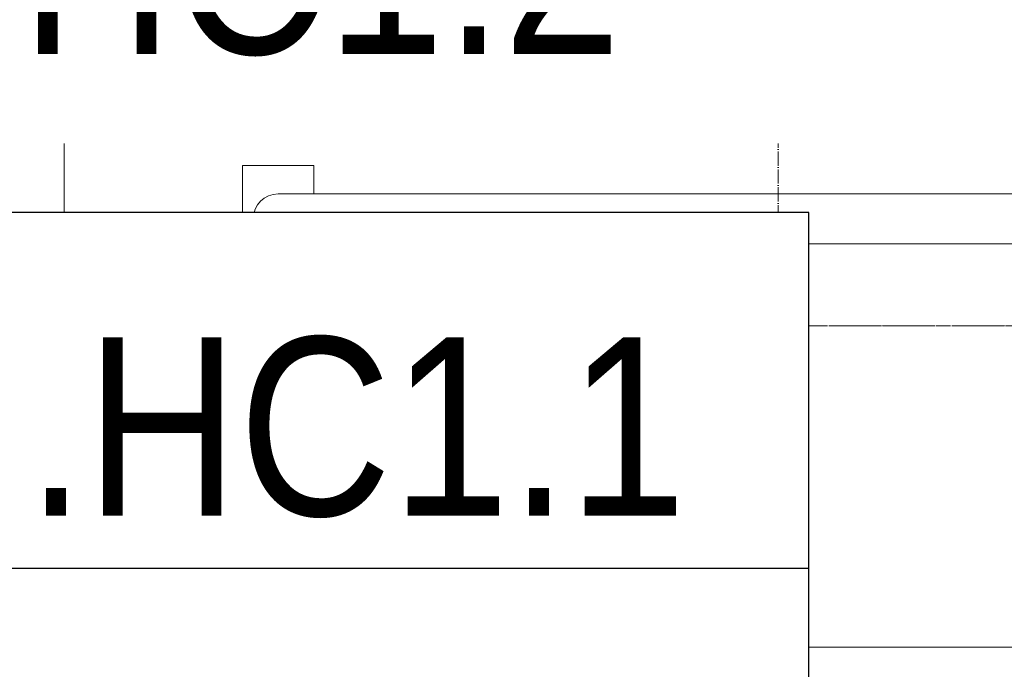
# Model space of a CAD drawing. Header units: millimetres. Extents: x 2069 to 83669, y 801 to 118701.
# Tile 75 of 145: x 45195 to 46574, y 43273 to 44183. Entities that reach past the tile are written whole.
import ezdxf
from ezdxf import colors
from ezdxf.entities.mleader import LeaderData, LeaderLine
from ezdxf.enums import TextEntityAlignment as Align
from ezdxf.math import Vec2, Vec3

# ---------------------------------------------------------------- set-up
doc = ezdxf.new("R2018")
doc.units = ezdxf.units.MM
doc.set_wipeout_variables(frame=1)
doc.linetypes.add('ADSK_Линия сетки', pattern=[25, 20, -2.5, 0, -2.5])
doc.linetypes.add('Штрихпунктир 15 х 2 х 2 мм', pattern=[19, 15, -2, 0, -2])
for name, color, linetype, lineweight in [('КИП_выноска', 6, 'Continuous', 25), ('Оси', 7, 'Continuous', 9), ('Парковка', 7, 'Continuous', 18)]:
    doc.layers.add(name, color=color, linetype=linetype, lineweight=lineweight)
doc.styles.add('Arial', font='arial.ttf', dxfattribs={"width": 0.85, "height": 350})
doc.styles.add('GOST 2.304', font='simplex.shx', dxfattribs={"width": 0.65, "oblique": 15})
doc.styles.get("Standard").update_dxf_attribs({"font": 'arial.ttf'})

# ---------------------------------------------------------------- blocks, each defined once
blk = doc.blocks.new('199_Парковочные места 3 класса и МГН - Малый класс-V10-Оборудование_B2_-11_400__На лист секция 6_-11_400')
at = {"layer": 'Парковка', "color": 253, "true_color": 0xaaaaaa}
for p, q in [((0, -5300), (0, 0)), ((250, -4625), (250, -4775)), ((250, -4625), (350, -4625)), ((350, -4625), (350, -4665)), ((300, -4665), (2200, -4665)), ((300, -4735), (2200, -4735)), ((350, -4735), (350, -4775)), ((250, -4775), (350, -4775)), ((2500, -5300), (0, -5300))]:
    blk.add_line(p, q, dxfattribs=at)
blk.add_arc((300, -4700), 35, 90, 270, dxfattribs=at)
blk = doc.blocks.new('135_SLK_GD_AR_rvt-1-Оборудование_B2_-11_400__На лист секция 6_-11_400')
at = {"layer": 'Парковка', "color": 253, "lineweight": 18, "true_color": 0xaaaaaa}
blk.add_blockref('199_Парковочные места 3 класса и МГН - Малый класс-V10-Оборудование_B2_-11_400__На лист секция 6_-11_400', (-13013009.7, -9242250.3), dxfattribs=at)
blk = doc.blocks.new('135_SLK_GD_KR_rvt-1-Оборудование_B2_-11_400__На лист секция 6_-11_400')
at = {"layer": 'Оси', "color": 254, "linetype": 'Штрихпунктир 15 х 2 х 2 мм', "true_color": 0xcccccc}
blk.add_line((-13054512.4, -9247100.3), (-12976778.8, -9247100.3), dxfattribs=at)
blk = doc.blocks.new('A$C946fac60')
at = {"layer": 'Оси', "color": 253, "linetype": 'ADSK_Линия сетки', "true_color": 0xaaaaaa}
for p, q in [((43302.7, 800), (43302.7, 90869.8)), ((78533.6, 20931.6), (800, 20931.6))]:
    blk.add_line(p, q, dxfattribs=at)
at = {"lineweight": 5}
for name in ['135_SLK_GD_KR_rvt-1-Оборудование_B2_-11_400__На лист секция 6_-11_400', '135_SLK_GD_AR_rvt-1-Оборудование_B2_-11_400__На лист секция 6_-11_400']:
    blk.add_blockref(name, (13055312.4, 9268031.9), dxfattribs=at)
blk = doc.blocks.new('_None')
blk = doc.blocks.new('*U216')
at = {"color": 0, "linetype": 'Continuous', "lineweight": 30, "ltscale": 75, "width": 0.85, "flags": 104}
blk.add_attdef('ПРИМЕЧАНИЕ_1', text='', height=2.5, dxfattribs=at).set_placement((8, 3.611), align=Align.BOTTOM_CENTER)
at = {"color": 0, "lineweight": 30, "width": 0.85, "flags": 104}
blk.add_attdef('ПРИМЕЧАНИЕ_2', text='', height=2.5, dxfattribs=at).set_placement((8, -7.53), align=Align.BOTTOM_CENTER)
at = {"color": 0, "lineweight": 30, "style": 'GOST 2.304', "width": 0.85}
for tag, p in [('ИМЯ_КАБЕЛЯ_2', (8, -7.5)), ('ИМЯ_КАБЕЛЯ_3', (8, -12.5)), ('ИМЯ_КАБЕЛЯ_4', (8, -17.5)), ('ИМЯ_КАБЕЛЯ_5', (8, -22.5)), ('ИМЯ_КАБЕЛЯ_6', (8, -27.5)), ('ИМЯ_КАБЕЛЯ_7', (8, -32.5)), ('ИМЯ_КАБЕЛЯ_8', (8, -37.5)), ('ИМЯ_КАБЕЛЯ_9', (8, -42.5))]:
    blk.add_attdef(tag, text='', height=2.5, dxfattribs=at).set_placement(p, align=Align.BOTTOM_CENTER)
at = {"linetype": 'Continuous'}
blk.add_wipeout([(0, 2.5), (16, 2.5), (16, -2.5), (0, -2.5)], dxfattribs=at)
at = {"color": 0, "linetype": 'Continuous'}
blk.add_lwpolyline([(0, -2.5), (16, -2.5), (16, 2.5), (0, 2.5)], close=True, dxfattribs=at)
at = {"color": 0, "lineweight": 30, "style": 'GOST 2.304', "width": 0.85}
blk.add_attdef('ИМЯ_КАБЕЛЯ_1', text='', height=2.5, dxfattribs=at).set_placement((8, -2.5), align=Align.BOTTOM_CENTER)

msp = doc.modelspace()

# ---------------------------------------------------------------- block references
msp.add_blockref('A$C946fac60', (2954.3, 22822.3))

# ---------------------------------------------------------------- next in the draw order: leaders
at = {"layer": 'КИП_выноска'}
ml = msp.add_multileader_mtext('Standard', dxfattribs=at)
ml.set_content('LSНС1.1...LSНС1.4\\PДН.НС1.1, ДН.НС1.2', color=256, style='Arial')
ml.set_leader_properties(color=256, linetype='ByLayer', lineweight=-1)
ml.set_arrow_properties(name='NONE')
ml.build(insert=Vec2(0, 0))
ml.multileader.update_dxf_attribs({"has_dogleg": 0, "text_left_attachment_type": 6, "text_right_attachment_type": 6, "dogleg_length": 0.5, "arrow_head_size": 300})
ctx = ml.context
ctx.base_point, ctx.char_height, ctx.arrow_head_size, ctx.landing_gap_size, ctx.plane_origin = Vec3(43094, 44493.4), 250, 300, 100, Vec3(48968.1, 41932.8)
ctx.left_attachment, ctx.right_attachment = 6, 6
notes = []
notes.append((ctx, [(0, (1, 1, 0), (43093.5, 44493.4), (1, 0), 0.5, [(0, [(38698.1, 45997.4)], 0, [])])]))
ctx.mtext.insert, ctx.mtext.width, ctx.mtext.flow_direction = Vec3(43194, 44801.7), 3078.848, 5
ctx.mtext.has_bg_fill, ctx.mtext.bg_color, ctx.mtext.bg_scale_factor, ctx.mtext.bg_transparency, ctx.mtext.use_window_bg_color = 1, -1027028792, 1.5, 0, 1
for ctx, leaders in notes:
    for number, flags, end, landing, length, lines in leaders:
        leader = LeaderData()
        leader.index, (leader.has_last_leader_line, leader.has_dogleg_vector, leader.attachment_direction) = number, flags
        leader.last_leader_point, leader.dogleg_vector, leader.dogleg_length = Vec3(end), Vec3(landing), length
        for number, points, colour, breaks in lines:
            line = LeaderLine()
            line.index, line.vertices, line.color, line.breaks = number, Vec3.list(points), colors.encode_raw_color(colour), breaks
            leader.lines.append(line)
        ctx.leaders.append(leader)

# ---------------------------------------------------------------- next in the draw order: block references
ref = msp.add_blockref('*U216', (44700, 43663), dxfattribs=dict(at, xscale=100, yscale=100, zscale=100))
lines = msp.add_mtext('\\W0.8500;', dxfattribs={"layer": '0', "color": 0, "linetype": 'Continuous', "lineweight": 30, "ltscale": 75, "insert": (45500, 44024.1), "char_height": 2.5, "attachment_point": 1})
ref.add_attrib('ПРИМЕЧАНИЕ_1', '', (45500, 44024.1), dxfattribs={"flags": 104}).embed_mtext(lines)
ref.add_attrib('ИМЯ_КАБЕЛЯ_1', 'ДН.НС1.1 ', dxfattribs={"layer": '0', "color": 0, "lineweight": 30, "height": 250, "style": 'Arial', "width": 0.85}).set_placement((45500, 43413), align=Align.BOTTOM_CENTER)

# ---------------------------------------------------------------- next in the draw order: block references
ref = msp.add_blockref('*U216', (44700, 43164.1), dxfattribs=dict(at, xscale=100, yscale=100, zscale=100))
lines = msp.add_mtext('\\W0.8500;', dxfattribs={"layer": '0', "color": 0, "linetype": 'Continuous', "lineweight": 30, "ltscale": 75, "insert": (45500, 43525.1), "char_height": 2.5, "attachment_point": 1})
ref.add_attrib('ПРИМЕЧАНИЕ_1', '', (45500, 43525.1), dxfattribs={"flags": 104}).embed_mtext(lines)

doc.saveas('drawing.dxf')
